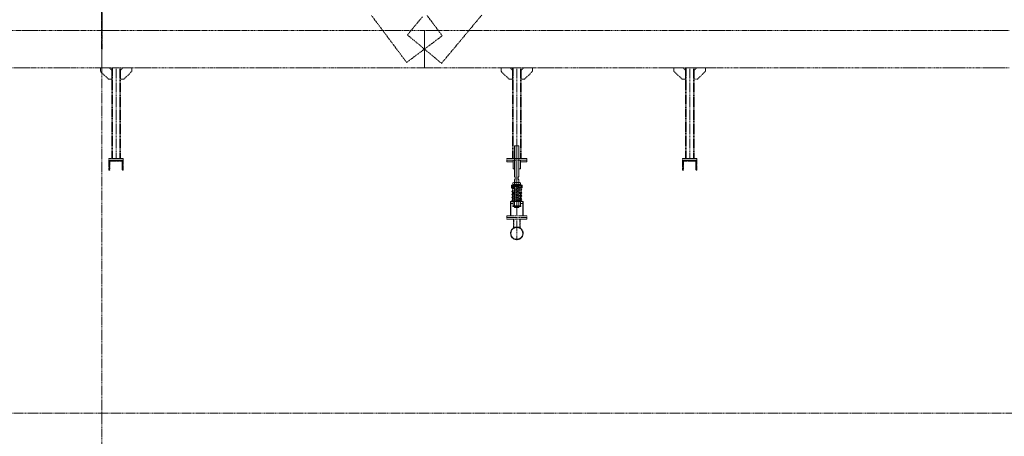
# Model space of a CAD drawing. Header units: millimetres. Extents: x -176817 to 571382, y -58489 to 156123.
# Tile 242 of 256: x 155838 to 162704, y 114002 to 116907. Entities that reach past the tile are written whole.
import ezdxf

# ---------------------------------------------------------------- set-up
doc = ezdxf.new("R2010")
doc.units = ezdxf.units.MM
doc.header["$LTSCALE"] = 0.2
for name, pattern in [('AM_ISO08W050', [18, 12, -1.5, 3, -1.5]), ('AM_ISO08W050x2', [9, 6, -0.75, 1.5, -0.75]), ('HIDDEN', [9.525, 6.35, -3.175])]:
    doc.linetypes.add(name, pattern=pattern)
for name, color, linetype, lineweight in [('-AAA Podkład', 252, 'Continuous', 13), ('AM_0N', 7, 'Continuous', 13), ('AM_7N', 4, 'AM_ISO08W050', 13)]:
    doc.layers.add(name, color=color, linetype=linetype, lineweight=lineweight)

# ---------------------------------------------------------------- blocks, each defined once
blk = doc.blocks.new('*U1083')
at = {"layer": 'AM_0N'}
for p, q in [((-28, 230.6), (28, 230.6)), ((-28, 226.6), (-28, 230.6)), ((28, 226.6), (-28, 226.6)), ((28, 230.6), (28, 226.6))]:
    blk.add_line(p, q, dxfattribs=at)
at = {"layer": 'AM_7N', "linetype": 'AM_ISO08W050x2'}
blk.add_line((0, 233.6), (0, 223.6), dxfattribs=at)
blk = doc.blocks.new('*U1084')
at = {"layer": 'AM_0N'}
for p, q in [((33.8, 222.6), (-33, 222.6)), ((29.3, 219.8), (-30.7, 209)), ((-2.7, 214.1), (-30.3, 215.9)), ((-29.7, 215.9), (30.3, 219.9)), ((-29.3, 201.1), (30.7, 211.9)), ((30, 219.9), (30.3, 219.9)), ((-30.7, 201.1), (7.4, 194.3)), ((29.3, 198.2), (-30.7, 187.4)), ((-30.7, 179.5), (7.4, 172.7)), ((29.3, 176.6), (-30.7, 165.8)), ((-30.7, 157.9), (7.4, 151.1)), ((29.3, 155), (-30.7, 144.2)), ((-29.3, 179.5), (30.7, 190.3)), ((-29.3, 157.9), (30.7, 168.7)), ((-29.3, 136.3), (30.7, 147.1)), ((30.7, 198.2), (-7.4, 205.1)), ((30.7, 176.6), (-7.4, 183.5)), ((30.7, 155), (-7.4, 161.9)), ((30.7, 133.4), (-7.4, 140.3)), ((-33.8, 112), (33, 112)), ((-30.7, 136.3), (7.4, 129.5)), ((29.3, 133.4), (-30.7, 122.6)), ((29.7, 118.7), (-30.3, 114.7)), ((-30, 114.7), (-30.3, 114.7)), ((-29.3, 114.7), (30.7, 125.5)), ((2.7, 120.5), (30.3, 118.7))]:
    blk.add_line(p, q, dxfattribs=at)
for centre, start, end in [((-30, 219.9), 138.01806, 273.82255), ((-30, 205.1), 100.20335, 280.20335), ((30, 215.9), 280.20335, 100.20335), ((30, 223.9), 273.82255, 340.52878), ((-30, 183.5), 100.20335, 280.20335), ((-30, 161.9), 100.20335, 280.20335), ((-30, 140.3), 100.20335, 280.20335), ((30, 194.3), 280.20335, 100.20335), ((30, 172.7), 280.20335, 100.20335), ((30, 151.1), 280.20335, 100.20335), ((-30, 118.7), 100.20335, 280.20335), ((-30, 110.7), 93.82255, 160.52878), ((30, 129.5), 280.20335, 100.20335), ((30, 114.7), 318.01806, 93.82255)]:
    blk.add_arc(centre, 4, start, end, dxfattribs=at)
at = {"layer": 'AM_7N', "linetype": 'AM_ISO08W050x2'}
for p, q in [((-30, 109), (-30, 225.6)), ((0, 109), (0, 225.6)), ((30, 109), (30, 225.6))]:
    blk.add_line(p, q, dxfattribs=at)
blk = doc.blocks.new('*U1085')
at = {"layer": 'AM_0N'}
for p, q in [((-28, 82), (28, 82)), ((-28, 78), (-28, 82)), ((28, 78), (-28, 78)), ((28, 82), (28, 78))]:
    blk.add_line(p, q, dxfattribs=at)
at = {"layer": 'AM_7N', "linetype": 'AM_ISO08W050x2'}
blk.add_line((0, 85), (0, 75), dxfattribs=at)
blk = doc.blocks.new('*U1086')
at = {"layer": 'AM_0N'}
for p, q in [((-26.6, 242.6), (-21.4, 245.6)), ((-26.6, 242.6), (-26.6, 233.6)), ((-26.6, 233.6), (-21.4, 230.6)), ((21.3, 245.6), (-21.4, 245.6)), ((21.3, 230.6), (-21.4, 230.6)), ((-13.3, 242.6), (-13.3, 233.6)), ((13.3, 242.6), (13.3, 233.6)), ((26.6, 242.6), (21.3, 245.6)), ((26.6, 233.6), (21.3, 230.6)), ((26.6, 242.6), (26.6, 233.6))]:
    blk.add_line(p, q, dxfattribs=at)
for centre, radius, start, end in [((-19.9, 232.9), 11.7, 55.56153, 115.56153), ((-19.9, 243.3), 11.7, 244.43847, 304.43847), ((0, 200.7), 43.9, 72.38303, 107.61697), ((0, 275.4), 43.9, 252.38303, 287.61697), ((19.9, 232.9), 11.7, 64.43847, 124.43847), ((19.9, 243.3), 11.7, 235.56153, 295.56153)]:
    blk.add_arc(centre, radius, start, end, dxfattribs=at)
at = {"layer": 'AM_7N', "linetype": 'AM_ISO08W050x2'}
blk.add_line((0, 248.6), (0, 227.6), dxfattribs=at)
blk = doc.blocks.new('A$C09B41FFC')
at = {"layer": '-AAA Podkład', "color": 7}
for p, q in [((-13, 500), (-13, 284.6)), ((0, 500), (0, 70)), ((13, 500), (13, 284.6)), ((-16, 222.6), (-16, 226.6)), ((-15, 222.6), (15, 222.6)), ((-15, 214.6), (15, 214.6)), ((-13, 264.6), (-13, 214.6)), ((13, 264.6), (13, 214.6)), ((16, 222.6), (16, 226.6)), ((-16.2, 172.6), (-15, 172.6)), ((-15.2, 171.6), (-15, 171.6)), ((15, 172.6), (16.2, 172.6)), ((15, 171.6), (15.2, 171.6)), ((-16.2, 82), (-15, 82)), ((-16.2, 82), (-15, 82)), ((-15.2, 83), (-15, 83)), ((16.2, 82, 0), (15, 82, 0)), ((21.2, 82), (20, 82))]:
    blk.add_line(p, q, dxfattribs=at)
for points in [[(15, 284.6), (15, 498), (13, 500), (-13, 500), (-15, 498), (-15, 284.6)], [(-15, 264.6), (-10.5, 264.6), (-10.5, 284.6), (-15, 284.6)], [(15, 264.6), (10.5, 264.6), (10.5, 284.6), (15, 284.6)], [(-15, 226.6), (-38.1, 226.6), (-38.1, 222.6), (-15, 222.6)], [(-15, 222.6), (-38.1, 222.6), (-38.1, 207.6), (-15, 207.6)], [(-15, 264.6), (-15, 72), (-13, 70), (13, 70), (15, 72), (15, 264.6)], [(15, 226.6), (38.1, 226.6), (38.1, 222.6), (15, 222.6)], [(15, 222.6), (38.1, 222.6), (38.1, 207.6), (15, 207.6)], [(-25, 112), (-41.2, 112), (-41.2, 98), (-25, 98)], [(25, 98), (41.3, 98), (41.3, 112), (25, 112)]]:
    blk.add_lwpolyline(points, dxfattribs=at)
at = {"layer": '-AAA Podkład', "color": 7, "elevation": 0}
for points in [[(-25, 400), (-70, 400), (-70, 388), (-25, 388)], [(25, 388), (70, 388), (70, 400), (25, 400)], [(-44.4, 12), (-44.4, 112), (-41.2, 112), (-41.2, 12)], [(44.5, 12), (44.5, 112), (41.3, 112), (41.3, 12)]]:
    blk.add_lwpolyline(points, dxfattribs=at)
for points in [[(-25, 340), (-25, 400), (-14.2, 400), (-13.2, 399), (-13.2, 341), (-14.2, 340)], [(25, 340), (25, 400), (14.2, 400), (13.2, 399), (13.2, 341), (14.2, 340)]]:
    blk.add_lwpolyline(points, close=True, dxfattribs=at)
at = {"layer": '-AAA Podkład', "color": 7}
for points in [[(-38.1, 207.6), (-35.2, 207.6), (-35.2, 222.6), (-38.1, 222.6)], [(38.1, 207.6), (35.2, 207.6), (35.2, 222.6), (38.1, 222.6)], [(-25, 172.6), (-25, 82), (-16.2, 82), (-15.2, 83), (-15.2, 171.6), (-16.2, 172.6)], [(25, 172.6), (25, 82), (16.2, 82), (15.2, 83), (15.2, 171.6), (16.2, 172.6)]]:
    blk.add_lwpolyline(points, close=True, dxfattribs=at)
blk.add_circle((-30, 118.7), 4, dxfattribs=at)
for points in [[(-25, 112), (-25, 113), (-26, 112)], [(25, 112), (25, 113), (26, 112)]]:
    blk.add_solid(points, dxfattribs=at)
for name in ['*U1084', '*U1083', '*U1086', '*U1085']:
    blk.add_blockref(name, (0, 0), dxfattribs=at)

msp = doc.modelspace()

# ---------------------------------------------------------------- hatches: boundary and pattern name
at = {"layer": '-AAA Podkład', "linetype": 'HIDDEN', "ltscale": 5}
h = msp.add_hatch(dxfattribs=at)
h.set_pattern_fill('ANSI32', color=256)
h.set_pattern_definition([(45, (105151.147, 111380.613), (-6.7351921, 6.7351921), []), (45, (105155.638, 111380.613), (-6.7351921, 6.7351921), [])])
h.paths.add_polyline_path([(156460.9118, 115926.7533), (156510.9118, 115926.7533), (156510.9118, 115924.8419, -0.414213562), (156505.8232, 115919.7533), (156467.9118, 115919.7533), (156467.9118, 115861.8419, -0.414213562), (156462.8232, 115856.7533), (156460.9118, 115856.7533)])
h.paths.add_polyline_path([(156510.9118, 115924.8419), (156510.9118, 115926.7533), (156560.9118, 115926.7533), (156560.9118, 115856.7533), (156559.0004, 115856.7533, -0.414213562), (156553.9118, 115861.8419), (156553.9118, 115919.7533), (156516.0004, 115919.7533, -0.414213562)])
h = msp.add_hatch(dxfattribs=at)
h.set_pattern_fill('ANSI32', color=256)
h.set_pattern_definition([(45, (109151.147, 111380.613), (-6.7351921, 6.7351921), []), (45, (109155.638, 111380.613), (-6.7351921, 6.7351921), [])])
h.paths.add_polyline_path([(160460.9118, 115926.7533), (160510.9118, 115926.7533), (160510.9118, 115924.8419, -0.414213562), (160505.8232, 115919.7533), (160467.9118, 115919.7533), (160467.9118, 115861.8419, -0.414213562), (160462.8232, 115856.7533), (160460.9118, 115856.7533)])
h.paths.add_polyline_path([(160510.9118, 115924.8419), (160510.9118, 115926.7533), (160560.9118, 115926.7533), (160560.9118, 115856.7533), (160559.0004, 115856.7533, -0.414213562), (160553.9118, 115861.8419), (160553.9118, 115919.7533), (160516.0004, 115919.7533, -0.414213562)])

# ---------------------------------------------------------------- linework, layer by layer
for p, q in [((156410.9118, 154623.4714), (156410.9118, 103624.3027)), ((156510.9118, 116571.7533, 0), (156510.9118, 115938.7533, 0)), ((156510.9118, 116571.7533, 0), (156510.9118, 115938.7533, 0)), ((159304.9375, 116571.7533, 0), (159304.9375, 115938.7533, 0)), ((159304.9375, 116571.7533, 0), (159304.9375, 115938.7533, 0)), ((160510.9118, 116571.7533, 0), (160510.9118, 115938.7533, 0)), ((159304.9375, 115538.7533, 0), (159304.9375, 115914.7533, 0)), ((159280.7875, 115454.0412, 0), (159280.7875, 115514.7533, 0)), ((159284.7875, 115456.3443, 0), (159284.7875, 115514.7533, 0)), ((159304.9375, 115372.2739, 0), (159304.9375, 115526.7533, 0)), ((159325.0875, 115456.3443, 0), (159325.0875, 115514.7533, 0)), ((159329.0875, 115454.0412, 0), (159329.0875, 115514.7533, 0))]:
    msp.add_line(p, q, dxfattribs=at)
msp.add_lwpolyline([(175983.6053, 121553.5213), (137759.1691, 121553.5213), (137759.1691, 114163.401), (175983.6053, 114163.401)], close=True, dxfattribs=at)
for points in [[(156407.9118, 116983.2846), (156407.9118, 116889.4408), (156407.9118, 116795.5971), (156407.9118, 116701.7533), (156413.9118, 116701.7533), (156413.9118, 116795.5971), (156413.9118, 116889.4408), (156413.9118, 116983.2846)], [(158290.7735, 116937.266), (158325.9297, 116890.3441), (158361.086, 116843.4222), (158396.2422, 116796.5003), (158431.3985, 116749.5785), (158466.5547, 116702.6566), (158501.711, 116655.7347), (158536.8672, 116608.8128)], [(158536.8672, 116608.8128), (158598.8895, 116655.2831), (158660.9118, 116701.7533), (158722.9341, 116748.2236), (158784.9564, 116794.6938), (158749.8002, 116841.6157), (158714.6439, 116888.5376), (158679.4877, 116935.4595)], [(158647.3244, 116927.5192), (158612.1681, 116885.3474), (158577.0119, 116843.1755), (158541.8556, 116801.0036), (158601.3837, 116751.3785), (158660.9118, 116701.7533), (158720.4399, 116652.1282), (158779.968, 116602.5031), (158815.1243, 116644.6749), (158850.2805, 116686.8468), (158885.4368, 116729.0187), (158920.593, 116771.1906), (158955.7493, 116813.3624), (158990.9055, 116855.5343), (159026.0618, 116897.7062), (159061.218, 116939.8781)], [(156410.9118, 116571.7533), (156410.9118, 116636.7533), (156410.9118, 116701.7533), (156410.9118, 116766.7533), (156410.9118, 116831.7533), (156340.5993, 116831.7533), (156270.2868, 116831.7533), (156199.9743, 116831.7533), (156129.6618, 116831.7533), (156059.3493, 116831.7533), (155989.0368, 116831.7533), (155918.7243, 116831.7533), (155848.4118, 116831.7533), (155778.0993, 116831.7533)], [(158660.9118, 116571.7533), (158660.9118, 116636.7533), (158660.9118, 116701.7533), (158660.9118, 116766.7533), (158660.9118, 116831.7533), (158590.5993, 116831.7533), (158520.2868, 116831.7533), (158449.9743, 116831.7533), (158379.6618, 116831.7533), (158309.3493, 116831.7533), (158239.0368, 116831.7533), (158168.7243, 116831.7533), (158098.4118, 116831.7533), (158028.0993, 116831.7533), (157957.7868, 116831.7533), (157887.4743, 116831.7533), (157817.1618, 116831.7533), (157746.8493, 116831.7533), (157676.5368, 116831.7533), (157606.2243, 116831.7533), (157535.9118, 116831.7533), (157465.5993, 116831.7533), (157395.2868, 116831.7533), (157324.9743, 116831.7533), (157254.6618, 116831.7533), (157184.3493, 116831.7533), (157114.0368, 116831.7533), (157043.7243, 116831.7533), (156973.4118, 116831.7533), (156903.0993, 116831.7533), (156832.7868, 116831.7533), (156762.4743, 116831.7533), (156692.1618, 116831.7533), (156621.8493, 116831.7533), (156551.5368, 116831.7533), (156481.2243, 116831.7533), (156410.9118, 116831.7533), (156410.9118, 116766.7533), (156410.9118, 116701.7533), (156410.9118, 116636.7533), (156410.9118, 116571.7533), (156481.2243, 116571.7533), (156551.5368, 116571.7533), (156621.8493, 116571.7533), (156692.1618, 116571.7533), (156762.4743, 116571.7533), (156832.7868, 116571.7533), (156903.0993, 116571.7533), (156973.4118, 116571.7533), (157043.7243, 116571.7533), (157114.0368, 116571.7533), (157184.3493, 116571.7533), (157254.6618, 116571.7533), (157324.9743, 116571.7533), (157395.2868, 116571.7533), (157465.5993, 116571.7533), (157535.9118, 116571.7533), (157606.2243, 116571.7533), (157676.5368, 116571.7533), (157746.8493, 116571.7533), (157817.1618, 116571.7533), (157887.4743, 116571.7533), (157957.7868, 116571.7533), (158028.0993, 116571.7533), (158098.4118, 116571.7533), (158168.7243, 116571.7533), (158239.0368, 116571.7533), (158309.3493, 116571.7533), (158379.6618, 116571.7533), (158449.9743, 116571.7533), (158520.2868, 116571.7533), (158590.5993, 116571.7533), (158660.9118, 116571.7533)], [(162739.0368, 116831.7533), (162668.7243, 116831.7533), (162598.4118, 116831.7533), (162528.0993, 116831.7533), (162457.7868, 116831.7533), (162387.4743, 116831.7533), (162317.1618, 116831.7533), (162246.8493, 116831.7533), (162176.5368, 116831.7533), (162106.2243, 116831.7533), (162035.9118, 116831.7533), (161965.5993, 116831.7533), (161895.2868, 116831.7533), (161824.9743, 116831.7533), (161754.6618, 116831.7533), (161684.3493, 116831.7533), (161614.0368, 116831.7533), (161543.7243, 116831.7533), (161473.4118, 116831.7533), (161403.0993, 116831.7533), (161332.7868, 116831.7533), (161262.4743, 116831.7533), (161192.1618, 116831.7533), (161121.8493, 116831.7533), (161051.5368, 116831.7533), (160981.2243, 116831.7533), (160910.9118, 116831.7533), (160840.5993, 116831.7533), (160770.2868, 116831.7533), (160699.9743, 116831.7533), (160629.6618, 116831.7533), (160559.3493, 116831.7533), (160489.0368, 116831.7533), (160418.7243, 116831.7533), (160348.4118, 116831.7533), (160278.0993, 116831.7533), (160207.7868, 116831.7533), (160137.4743, 116831.7533), (160067.1618, 116831.7533), (159996.8493, 116831.7533), (159926.5368, 116831.7533), (159856.2243, 116831.7533), (159785.9118, 116831.7533), (159715.5993, 116831.7533), (159645.2868, 116831.7533), (159574.9743, 116831.7533), (159504.6618, 116831.7533), (159434.3493, 116831.7533), (159364.0368, 116831.7533), (159293.7243, 116831.7533), (159223.4118, 116831.7533), (159153.0993, 116831.7533), (159082.7868, 116831.7533), (159012.4743, 116831.7533), (158942.1618, 116831.7533), (158871.8493, 116831.7533), (158801.5368, 116831.7533), (158731.2243, 116831.7533), (158660.9118, 116831.7533), (158660.9118, 116766.7533), (158660.9118, 116701.7533), (158660.9118, 116636.7533), (158660.9118, 116571.7533), (158731.2243, 116571.7533), (158801.5368, 116571.7533), (158871.8493, 116571.7533), (158942.1618, 116571.7533), (159012.4743, 116571.7533), (159082.7868, 116571.7533), (159153.0993, 116571.7533), (159223.4118, 116571.7533), (159293.7243, 116571.7533), (159364.0368, 116571.7533), (159434.3493, 116571.7533), (159504.6618, 116571.7533), (159574.9743, 116571.7533), (159645.2868, 116571.7533), (159715.5993, 116571.7533), (159785.9118, 116571.7533), (159856.2243, 116571.7533), (159926.5368, 116571.7533), (159996.8493, 116571.7533), (160067.1618, 116571.7533), (160137.4743, 116571.7533), (160207.7868, 116571.7533), (160278.0993, 116571.7533), (160348.4118, 116571.7533), (160418.7243, 116571.7533), (160489.0368, 116571.7533), (160559.3493, 116571.7533), (160629.6618, 116571.7533), (160699.9743, 116571.7533), (160770.2868, 116571.7533), (160840.5993, 116571.7533), (160910.9118, 116571.7533), (160981.2243, 116571.7533), (161051.5368, 116571.7533), (161121.8493, 116571.7533), (161192.1618, 116571.7533), (161262.4743, 116571.7533), (161332.7868, 116571.7533), (161403.0993, 116571.7533), (161473.4118, 116571.7533), (161543.7243, 116571.7533), (161614.0368, 116571.7533), (161684.3493, 116571.7533), (161754.6618, 116571.7533), (161824.9743, 116571.7533), (161895.2868, 116571.7533), (161965.5993, 116571.7533), (162035.9118, 116571.7533), (162106.2243, 116571.7533), (162176.5368, 116571.7533), (162246.8493, 116571.7533), (162317.1618, 116571.7533), (162387.4743, 116571.7533), (162457.7868, 116571.7533), (162528.0993, 116571.7533), (162598.4118, 116571.7533), (162668.7243, 116571.7533), (162739.0368, 116571.7533)], [(155778.0993, 116571.7533), (155848.4118, 116571.7533), (155918.7243, 116571.7533), (155989.0368, 116571.7533), (156059.3493, 116571.7533), (156129.6618, 116571.7533), (156199.9743, 116571.7533), (156270.2868, 116571.7533), (156340.5993, 116571.7533), (156410.9118, 116571.7533)]]:
    msp.add_lwpolyline(points, dxfattribs=at)
at = {"layer": '-AAA Podkład', "linetype": 'HIDDEN', "ltscale": 5, "elevation": 0}
for points in [[(156480.9118, 116491.7533), (156456.9118, 116491.7533), (156400.9118, 116547.7533), (156400.9118, 116571.7533), (156464.9118, 116571.7533), (156480.9118, 116555.7533)], [(156540.9118, 115938.7533), (156480.9118, 115938.7533), (156480.9118, 116571.7533), (156540.9118, 116571.7533)], [(156540.9118, 116491.7533), (156564.9118, 116491.7533), (156620.9118, 116547.7533), (156620.9118, 116571.7533), (156556.9118, 116571.7533), (156540.9118, 116555.7533)], [(159274.9375, 116491.7533), (159250.9375, 116491.7533), (159194.9375, 116547.7533), (159194.9375, 116571.7533), (159258.9375, 116571.7533), (159274.9375, 116555.7533)], [(159334.9375, 115938.7533), (159274.9375, 115938.7533), (159274.9375, 116571.7533), (159334.9375, 116571.7533)], [(159334.9375, 116491.7533), (159358.9375, 116491.7533), (159414.9375, 116547.7533), (159414.9375, 116571.7533), (159350.9375, 116571.7533), (159334.9375, 116555.7533)], [(159334.9375, 116491.7533), (159358.9375, 116491.7533), (159414.9375, 116547.7533), (159414.9375, 116571.7533), (159350.9375, 116571.7533), (159334.9375, 116555.7533)], [(160480.9118, 116491.7533), (160456.9118, 116491.7533), (160400.9118, 116547.7533), (160400.9118, 116571.7533), (160464.9118, 116571.7533), (160480.9118, 116555.7533)], [(160540.9118, 115938.7533), (160480.9118, 115938.7533), (160480.9118, 116571.7533), (160540.9118, 116571.7533)], [(160540.9118, 116491.7533), (160564.9118, 116491.7533), (160620.9118, 116547.7533), (160620.9118, 116571.7533), (160556.9118, 116571.7533), (160540.9118, 116555.7533)], [(156560.9118, 115926.7533), (156460.9118, 115926.7533), (156460.9118, 115938.7533), (156560.9118, 115938.7533)], [(159374.9375, 115926.7533), (159234.9375, 115926.7533), (159234.9375, 115938.7533), (159374.9375, 115938.7533)], [(160560.9118, 115926.7533), (160460.9118, 115926.7533), (160460.9118, 115938.7533), (160560.9118, 115938.7533)], [(159374.9375, 115538.7533), (159234.9375, 115538.7533), (159234.9375, 115526.7533), (159374.9375, 115526.7533)], [(159374.9375, 115514.7533), (159234.9375, 115514.7533), (159234.9375, 115526.7533), (159374.9375, 115526.7533)]]:
    msp.add_lwpolyline(points, close=True, dxfattribs=at)
for points in [[(156484.9118, 115938.7533), (156484.9118, 116571.7533)], [(156536.9118, 116571.7533), (156536.9118, 115938.7533)], [(159278.9375, 115938.7533), (159278.9375, 116571.7533)], [(159330.9375, 116571.7533), (159330.9375, 115938.7533)], [(160484.9118, 115938.7533), (160484.9118, 116571.7533)], [(160536.9118, 116571.7533), (160536.9118, 115938.7533)]]:
    msp.add_lwpolyline(points, dxfattribs=at)
for points in [[(156460.9118, 115926.7533), (156510.9118, 115926.7533), (156510.9118, 115924.8419, -0.414213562), (156505.8232, 115919.7533), (156467.9118, 115919.7533), (156467.9118, 115861.8419, -0.414213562), (156462.8232, 115856.7533), (156460.9118, 115856.7533)], [(156510.9118, 115924.8419), (156510.9118, 115926.7533), (156560.9118, 115926.7533), (156560.9118, 115856.7533), (156559.0004, 115856.7533, -0.414213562), (156553.9118, 115861.8419), (156553.9118, 115919.7533), (156516.0004, 115919.7533, -0.414213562)], [(160460.9118, 115926.7533), (160510.9118, 115926.7533), (160510.9118, 115924.8419, -0.414213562), (160505.8232, 115919.7533), (160467.9118, 115919.7533), (160467.9118, 115861.8419, -0.414213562), (160462.8232, 115856.7533), (160460.9118, 115856.7533)], [(160510.9118, 115924.8419), (160510.9118, 115926.7533), (160560.9118, 115926.7533), (160560.9118, 115856.7533), (160559.0004, 115856.7533, -0.414213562), (160553.9118, 115861.8419), (160553.9118, 115919.7533), (160516.0004, 115919.7533, -0.414213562)]]:
    msp.add_lwpolyline(points, format="xyb", close=True, dxfattribs=at)
at = {"layer": '-AAA Podkład', "linetype": 'HIDDEN', "ltscale": 5}
for radius in [44.45, 41.25]:
    msp.add_circle((159304.9375, 115416.7239, 0), radius, dxfattribs=at)

# ---------------------------------------------------------------- block references
msp.add_blockref('A$C09B41FFC', (159304.9375, 115526.7533, 0), dxfattribs=at)

doc.saveas('drawing.dxf')
